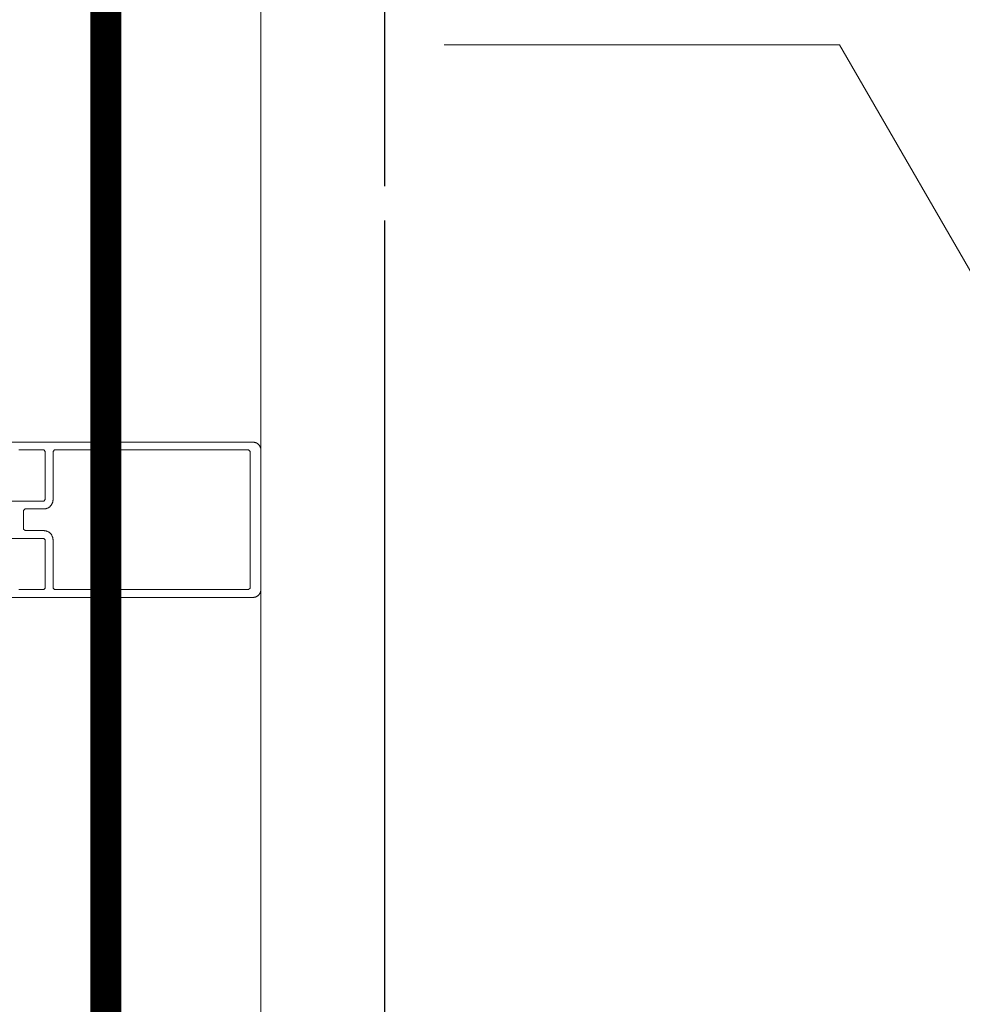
# Model space of a CAD drawing. Header units: millimetres. Extents: x 7483 to 13091, y 8111 to 13871.
# Tile 92 of 256: x 8723 to 8753, y 9577 to 9609. Entities that reach past the tile are written whole.
import ezdxf

# ---------------------------------------------------------------- set-up
doc = ezdxf.new("R2010")
doc.units = ezdxf.units.MM
for name, pattern in [('ACAD_ISO04W100', [30, 24, -3, 0, -3]), ('DGN_STYLE_2', [30.2, 18.12, -12.08]), ('KRESKAKROPKA2', [12.7, 6.35, -3.175, 0, -3.175])]:
    doc.linetypes.add(name, pattern=pattern)
doc.layers.add('a___wymiary', color=7, linetype='Continuous', lineweight=5, true_color=0x000000)
doc.layers.add('wymiary', color=7, linetype='Continuous', lineweight=5, true_color=0xb2b2b2)
doc.layers.add('AS_Siatki', color=72, linetype='Continuous')
for name, color, linetype, lineweight in [('CZ-GR', 236, 'Continuous', 30), ('CZ-SR', 106, 'Continuous', 13), ('drzwi', 30, 'Continuous', 20), ('MEBLE PKN', 150, 'Continuous', 20), ('OSI', 64, 'KRESKAKROPKA2', 0)]:
    doc.layers.add(name, color=color, linetype=linetype, lineweight=lineweight)
doc.layers.add('konstrukcja poglądowo', color=7, linetype='Continuous', lineweight=5, true_color=0xb2b2b2, plot=False)
doc.layers.add('Powierzchnie', color=21, linetype='DGN_STYLE_2', lineweight=15, plot=False)
doc.styles.add('Arial', font='arial.ttf')
doc.dimstyles.new('wymiary agp1', dxfattribs={"dimtxt": 16, "dimasz": 5, "dimexe": 30, "dimexo": 60, "dimgap": 1.8, "dimtad": 1, "dimdec": 3, "dimrnd": 0.5, "dimdsep": 46, "dimtxsty": 'Arial', "dimblk": 'znacznik', "dimcen": 1.5, "dimse1": 1, "dimse2": 1, "dimclrd": 256, "dimazin": 0, "dimtfac": 1, "dimtdec": 3, "dimtmove": 1, "dimatfit": 3, "dimldrblk": 'znacznik', "dimfxl": 0, "dimlwd": -1, "dimarcsym": 0})

# ---------------------------------------------------------------- blocks, each defined once
blk = doc.blocks.new('zw$58')
for points in [[(5.266062, 4.53), (5.266062, 8.0002), (5.316062, 8.0502), (6.866666, 8.0502), (6.916666, 8.0002), (6.916666, 7.2002)], [(7.166666, 6.5302), (7.166666, 14.7502), (7.166428, 14.761105), (7.165715, 14.771989), (7.164527, 14.782832), (7.162868, 14.793612), (7.16074, 14.80431), (7.158147, 14.814905), (7.155095, 14.825377), (7.151589, 14.835705), (7.147636, 14.845871), (7.143243, 14.855855), (7.138419, 14.865637), (7.133172, 14.8752), (7.127514, 14.884525), (7.121454, 14.893594), (7.115004, 14.90239), (7.108177, 14.910897), (7.100985, 14.919098), (7.093443, 14.926977), (7.085564, 14.934519), (7.077363, 14.941711), (7.068856, 14.948538), (7.06006, 14.954988), (7.050991, 14.961048), (7.041666, 14.966706), (7.032103, 14.971953), (7.022321, 14.976777), (7.012337, 14.98117), (7.002171, 14.985123), (6.991842, 14.988629), (6.981371, 14.991682), (6.970776, 14.994274), (6.960078, 14.996402), (6.949298, 14.998061), (6.938455, 14.999249), (6.927571, 14.999962), (6.916666, 15.0002), (2.416666, 15.0002), (2.405761, 14.999962), (2.394877, 14.999249), (2.384034, 14.998061), (2.373254, 14.996402), (2.362556, 14.994274), (2.351961, 14.991682), (2.34149, 14.988629), (2.331161, 14.985123), (2.320995, 14.98117), (2.311011, 14.976777), (2.301229, 14.971953), (2.291666, 14.966706), (2.282341, 14.961048), (2.273272, 14.954988), (2.264476, 14.948538), (2.255969, 14.941711), (2.247768, 14.934519), (2.239889, 14.926977), (2.232347, 14.919098), (2.225155, 14.910897), (2.218328, 14.90239), (2.211878, 14.893594), (2.205818, 14.884525), (2.20016, 14.8752), (2.194913, 14.865637), (2.190089, 14.855855), (2.185696, 14.845871), (2.181743, 14.835705), (2.178237, 14.825377), (2.175185, 14.814905), (2.172592, 14.80431), (2.170464, 14.793612), (2.168805, 14.782832), (2.167617, 14.771989), (2.166904, 14.761105), (2.166666, 14.7502), (2.166666, 6.5302)], [(2.416062, 7.2002), (2.416062, 8.0002), (2.466062, 8.0502), (4.016062, 8.0502), (4.066062, 8.0002), (4.066062, 4.53)]]:
    blk.add_lwpolyline(points)
blk.add_lwpolyline([(5.016062, 7.4002), (5.016062, 8.0002), (5.016347, 8.013286), (5.017203, 8.026347), (5.018628, 8.039358), (5.020619, 8.052295), (5.023173, 8.065132), (5.026284, 8.077846), (5.029947, 8.090412), (5.034154, 8.102806), (5.038898, 8.115005), (5.044169, 8.126986), (5.049958, 8.138725), (5.056254, 8.1502), (5.063044, 8.16139), (5.070316, 8.172273), (5.078056, 8.182829), (5.086248, 8.193036), (5.094878, 8.202877), (5.10393, 8.212332), (5.113385, 8.221383), (5.123225, 8.230013), (5.133433, 8.238206), (5.143989, 8.245946), (5.154872, 8.253218), (5.166062, 8.260008), (5.177537, 8.266303), (5.189276, 8.272092), (5.201257, 8.277364), (5.213456, 8.282108), (5.22585, 8.286315), (5.238416, 8.289978), (5.25113, 8.293089), (5.263967, 8.295642), (5.276904, 8.297634), (5.289915, 8.299059), (5.302976, 8.299915), (5.316062, 8.3002), (6.866062, 8.3002), (6.916062, 8.3502), (6.916062, 14.6002), (6.866062, 14.6502), (2.466062, 14.6502), (2.416062, 14.6002), (2.416062, 8.3502), (2.466062, 8.3002), (4.016062, 8.3002), (4.029147, 8.299915), (4.042208, 8.299059), (4.055219, 8.297634), (4.068156, 8.295642), (4.080993, 8.293089), (4.093707, 8.289978), (4.106273, 8.286315), (4.118668, 8.282108), (4.130867, 8.277364), (4.142847, 8.272092), (4.154586, 8.266303), (4.166062, 8.260008), (4.177251, 8.253218), (4.188135, 8.245946), (4.19869, 8.238206), (4.208898, 8.230013), (4.218739, 8.221383), (4.228194, 8.212332), (4.237245, 8.202877), (4.245875, 8.193036), (4.254068, 8.182829), (4.261807, 8.172273), (4.269079, 8.16139), (4.275869, 8.1502), (4.282165, 8.138725), (4.287954, 8.126986), (4.293225, 8.115005), (4.297969, 8.102806), (4.302177, 8.090412), (4.305839, 8.077846), (4.30895, 8.065132), (4.311504, 8.052295), (4.313495, 8.039358), (4.31492, 8.026347), (4.315776, 8.013286), (4.316062, 8.0002), (4.316062, 7.4002), (4.366062, 7.3502), (4.966062, 7.3502), (5.016062, 7.4002)], close=True)
blk = doc.blocks.new('gfhgfhhf')
at = {"layer": 'drzwi'}
blk.add_lwpolyline([(8220.253, 5883.232), (8220.253, 5171.151)], dxfattribs=at)
at = {"layer": 'drzwi', "rotation": 270}
blk.add_blockref('zw$58', (8205.253, 5533.322), dxfattribs=at)
blk = doc.blocks.new('znacznik')
at = {"layer": 'a___wymiary'}
for p, q in [((0, 1.3936), (0, -1.3936)), ((1.3936, 0), (-1.3936, 0))]:
    blk.add_line(p, q, dxfattribs=at)
at = {"layer": 'a___wymiary', "const_width": 0.2}
blk.add_lwpolyline([(0.8759, 0.8759), (-0.8759, -0.8759)], dxfattribs=at)
blk = doc.blocks.new('*D1303')
at = {"layer": 'Defpoints', "color": 0, "transparency": 16777216}
for p in [(8555.286, 11469.362), (10277.023, 11469.362), (8692.028, 9219.562)]:
    blk.add_point(p, dxfattribs=at)
at = {"layer": 'wymiary', "color": 253, "true_color": 0x999999, "transparency": 16777216}
blk.add_line((8555.286, 9224.562), (8555.286, 11464.362), dxfattribs=at)
at = {"layer": 'wymiary', "color": 253, "true_color": 0x999999, "transparency": 16777216, "xscale": 5, "yscale": 5, "zscale": 5}
for p, rotation in [((8555.286, 11469.362), 90), ((8555.286, 9219.562), 270)]:
    blk.add_blockref('znacznik', p, dxfattribs=dict(at, rotation=rotation))
at = {"layer": 'wymiary', "color": 18, "true_color": 0x000000, "transparency": 16777216, "insert": (8545.317, 10344.462), "char_height": 16, "attachment_point": 5, "rotation": 90, "style": 'Arial'}
blk.add_mtext('2250', dxfattribs=at)
blk = doc.blocks.new('gfgfddg')
at = {"layer": 'AS_Siatki', "color": 6, "linetype": 'ACAD_ISO04W100', "lineweight": 30, "ltscale": 0.2}
blk.add_line((-339.9246, -576.3802), (-339.9246, -88.851), dxfattribs=at)
blk = doc.blocks.new('*U946')
at = {"color": 1}
blk.add_lwpolyline([(0, -42.017), (-5.143, -33.113), (-17.893, -33.113)], dxfattribs=at)
blk = doc.blocks.new('GHGFHGFH')
at = {"layer": 'OSI', "ltscale": 10}
blk.add_line((8734.288, 9014.914), (8734.288, 11674.712), dxfattribs=at)

msp = doc.modelspace()

# ---------------------------------------------------------------- linework, layer by layer
at = {"layer": 'Powierzchnie', "const_width": 1}
msp.add_lwpolyline([(10286.1119, 10577.6962), (10286.1119, 9229.9116), (8725.2884, 9229.9116), (8725.2884, 10667.207)], dxfattribs=at)

# ---------------------------------------------------------------- block references
at = {"layer": 'CZ-GR', "color": 7}
msp.add_blockref('GHGFHGFH', (0, -0.35), dxfattribs=at)
at = {"layer": 'CZ-SR'}
msp.add_blockref('gfhgfhhf', (510.0352, 4063.7609), dxfattribs=at)
at = {"layer": 'konstrukcja poglądowo', "xscale": 5, "yscale": 5, "zscale": 5}
for p in [(10433.9115, 11948.2664), (10433.9115, 11943.2664)]:
    msp.add_blockref('gfgfddg', p, dxfattribs=at)
at = {"layer": 'MEBLE PKN'}
msp.add_blockref('*U946', (8754.0884, 9640.8441), dxfattribs=at)

# ---------------------------------------------------------------- dimensions: what is measured, and where the dimension line sits
at = {"layer": 'wymiary'}
dim = msp.add_linear_dim(base=(8555.2864, 11469.3622), p1=(8692.0284, 9219.5616), p2=(10277.0226, 11469.3622), angle=90, dimstyle='wymiary agp1', override={"dimblk": 'znacznik'}, dxfattribs=at)
dim.commit()
dim.dimension.update_dxf_attribs({"geometry": '*D1303', "text_midpoint": (8545.3172, 10344.4619)})

doc.saveas('drawing.dxf')
